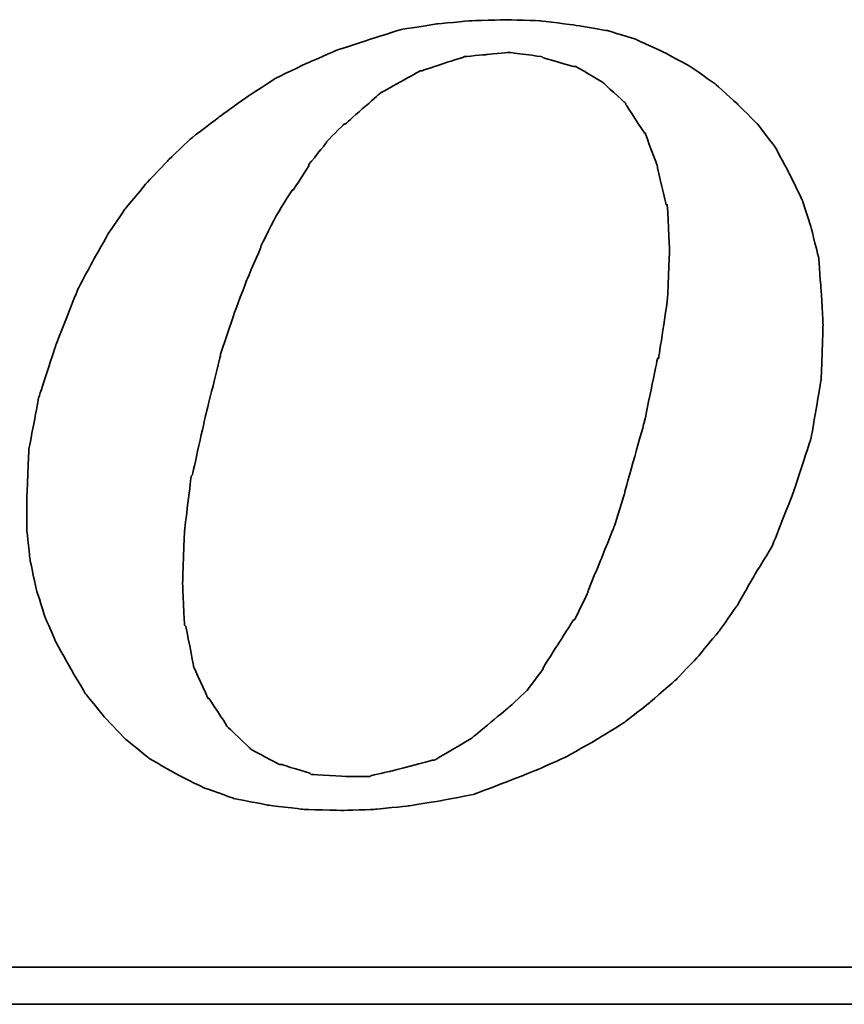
# Model space of a CAD drawing. Header units: millimetres. Extents: x 1805 to 4914, y -1594 to 860.
# Tile 103 of 256: x 2248.81 to 2253.9, y -1248.56 to -1242.48. Entities that reach past the tile are written whole.
import ezdxf

# ---------------------------------------------------------------- set-up
doc = ezdxf.new("R2010")
doc.units = ezdxf.units.MM
doc.layers.add('DIM', color=4, linetype='CONTINUOUS')
doc.layers.add('layer 1', color=7, linetype='CONTINUOUS')

# ---------------------------------------------------------------- blocks, each defined once
blk = doc.blocks.new('TBI MOTION logo(完整正式版)')
at = {"layer": 'layer 1', "color": 22, "lineweight": 35}
for points, knots in [([(35.79625, -6.98375), (35.79625, -6.98375), (36.23125, -7.43875), (36.23125, -7.43875), (36.23125, -7.43875), (36.23125, -7.43875), (36.75625, -7.87125), (36.75625, -7.87125), (36.75625, -7.87125), (36.75625, -7.87125), (37.33125, -8.20375), (37.33125, -8.20375), (37.33125, -8.20375), (37.33125, -8.20375), (37.95625, -8.51875), (37.95625, -8.51875), (37.95625, -8.51875), (37.95625, -8.51875), (38.62625, -8.75875), (38.62625, -8.75875), (38.62625, -8.75875), (38.62625, -8.75875), (39.37125, -8.90375), (39.37125, -8.90375), (39.37125, -8.90375), (39.37125, -8.90375), (40.14125, -8.99875), (40.14125, -8.99875), (40.14125, -8.99875), (40.14125, -8.99875), (41.02625, -9.02375), (41.02625, -9.02375), (41.02625, -9.02375), (41.02625, -9.02375), (41.74625, -8.99875), (41.74625, -8.99875), (41.74625, -8.99875), (41.74625, -8.99875), (42.46625, -8.92375), (42.46625, -8.92375), (42.46625, -8.92375), (42.46625, -8.92375), (43.21125, -8.80625), (43.21125, -8.80625), (43.21125, -8.80625), (43.21125, -8.80625), (43.93125, -8.66375), (43.93125, -8.66375), (43.93125, -8.66375), (43.93125, -8.66375), (44.62625, -8.39875), (44.62625, -8.39875), (44.62625, -8.39875), (44.62625, -8.39875), (45.29625, -8.13375), (45.29625, -8.13375), (45.29625, -8.13375), (45.29625, -8.13375), (45.94625, -7.84375), (45.94625, -7.84375), (45.94625, -7.84375), (45.94625, -7.84375), (46.61625, -7.46375), (46.61625, -7.46375), (46.61625, -7.46375), (46.61625, -7.46375), (47.24125, -7.07875), (47.24125, -7.07875), (47.24125, -7.07875), (47.24125, -7.07875), (47.81625, -6.62375), (47.81625, -6.62375), (47.81625, -6.62375), (47.81625, -6.62375), (48.36875, -6.14375), (48.36875, -6.14375), (48.36875, -6.14375), (48.36875, -6.14375), (48.84625, -5.64125), (48.84625, -5.64125), (48.84625, -5.64125), (48.84625, -5.64125), (49.32625, -5.06375), (49.32625, -5.06375), (49.32625, -5.06375), (49.32625, -5.06375), (49.71125, -4.51374), (49.71125, -4.51374), (49.71125, -4.51374), (49.71125, -4.51374), (50.09625, -3.83874), (50.09625, -3.83874), (50.09625, -3.83874), (50.09625, -3.83874), (50.48125, -3.21374), (50.48125, -3.21374), (50.48125, -3.21374), (50.48125, -3.21374), (50.96125, -1.99125), (50.96125, -1.99125), (50.96125, -1.99125), (50.96125, -1.99125), (51.34375, -0.81875), (51.34375, -0.81875), (51.34375, -0.81875), (51.34375, -0.81875), (51.56125, 0.45624), (51.56125, 0.45624), (51.56125, 0.45624), (51.56125, 0.45624), (51.60625, 1.67624), (51.60625, 1.67624), (51.60625, 1.67624), (51.60625, 1.67624), (51.56125, 2.44625), (51.56125, 2.44625), (51.56125, 2.44625), (51.56125, 2.44625), (51.51125, 3.14125), (51.51125, 3.14125), (51.51125, 3.14125), (51.51125, 3.14125), (51.34375, 3.81125), (51.34375, 3.81125), (51.34375, 3.81125), (51.34375, 3.81125), (51.15125, 4.41125), (51.15125, 4.41125), (51.15125, 4.41125), (51.15125, 4.41125), (50.86125, 5.01125), (50.86125, 5.01125), (50.86125, 5.01125), (50.86125, 5.01125), (50.55125, 5.58875), (50.55125, 5.58875), (50.55125, 5.58875), (50.55125, 5.58875), (50.16625, 6.09125), (50.16625, 6.09125), (50.16625, 6.09125), (50.16625, 6.09125), (49.71125, 6.54875), (49.71125, 6.54875), (49.71125, 6.54875), (49.71125, 6.54875), (49.23125, 6.98125), (49.23125, 6.98125), (49.23125, 6.98125), (49.23125, 6.98125), (48.67875, 7.36625), (48.67875, 7.36625), (48.67875, 7.36625), (48.67875, 7.36625), (48.10375, 7.67625), (48.10375, 7.67625), (48.10375, 7.67625), (48.10375, 7.67625), (47.48125, 7.96375), (47.48125, 7.96375), (47.48125, 7.96375), (47.48125, 7.96375), (46.85625, 8.15625), (46.85625, 8.15625), (46.85625, 8.15625), (46.85625, 8.15625), (46.13625, 8.27624), (46.13625, 8.27624), (46.13625, 8.27624), (46.13625, 8.27624), (45.39125, 8.37125), (45.39125, 8.37125), (45.39125, 8.37125), (45.39125, 8.37125), (44.62625, 8.39624), (44.62625, 8.39624), (44.62625, 8.39624), (44.62625, 8.39624), (43.83625, 8.37125), (43.83625, 8.37125), (43.83625, 8.37125), (43.83625, 8.37125), (43.09125, 8.30125), (43.09125, 8.30125), (43.09125, 8.30125), (43.09125, 8.30125), (42.32125, 8.18125), (42.32125, 8.18125), (42.32125, 8.18125), (42.32125, 8.18125), (41.62875, 7.96375), (41.62875, 7.96375), (41.62875, 7.96375), (41.62875, 7.96375), (40.90625, 7.72625), (40.90625, 7.72625), (40.90625, 7.72625), (40.90625, 7.72625), (40.23624, 7.43625), (40.23624, 7.43625), (40.23624, 7.43625), (40.23624, 7.43625), (39.54124, 7.10125), (39.54124, 7.10125), (39.54124, 7.10125), (39.54124, 7.10125), (38.91625, 6.69125), (38.91625, 6.69125), (38.91625, 6.69125), (38.91625, 6.69125), (38.31625, 6.26125), (38.31625, 6.26125), (38.31625, 6.26125), (38.31625, 6.26125), (37.69125, 5.78125), (37.69125, 5.78125), (37.69125, 5.78125), (37.69125, 5.78125), (37.18625, 5.30125), (37.18625, 5.30125), (37.18625, 5.30125), (37.18625, 5.30125), (36.70625, 4.79624), (36.70625, 4.79624), (36.70625, 4.79624), (36.70625, 4.79624), (36.23125, 4.22125), (36.23125, 4.22125), (36.23125, 4.22125), (36.23125, 4.22125), (35.87124, 3.69375), (35.87124, 3.69375), (35.87124, 3.69375), (35.87124, 3.69375), (35.53125, 3.09125), (35.53125, 3.09125), (35.53125, 3.09125), (35.53125, 3.09125), (35.19875, 2.47125), (35.19875, 2.47125), (35.19875, 2.47125), (35.19875, 2.47125), (34.71625, 1.24625), (34.71625, 1.24625), (34.71625, 1.24625), (34.71625, 1.24625), (34.33125, 0.06874), (34.33125, 0.06874), (34.33125, 0.06874), (34.33125, 0.06874), (34.11625, -1.07875), (34.11625, -1.07875), (34.11625, -1.07875), (34.11625, -1.07875), (34.07125, -2.15875), (34.07125, -2.15875), (34.07125, -2.15875), (34.07125, -2.15875), (34.07125, -2.85375), (34.07125, -2.85375), (34.07125, -2.85375), (34.07125, -2.85375), (34.14125, -3.50375), (34.14125, -3.50375), (34.14125, -3.50375), (34.14125, -3.50375), (34.28625, -4.17375), (34.28625, -4.17375), (34.28625, -4.17375), (34.28625, -4.17375), (34.47625, -4.77624), (34.47625, -4.77624), (34.47625, -4.77624), (34.47625, -4.77624), (34.71625, -5.32625), (34.71625, -5.32625), (34.71625, -5.32625), (34.71625, -5.32625), (35.05375, -5.92875), (35.05375, -5.92875), (35.05375, -5.92875), (35.05375, -5.92875), (35.36375, -6.45375), (35.36375, -6.45375), (35.36375, -6.45375), (35.36375, -6.45375), (35.79625, -6.98375), (35.79625, -6.98375)], [0, 0, 0, 0, 0.01388889, 0.01388889, 0.01388889, 0.0138889, 0.02777778, 0.02777778, 0.02777778, 0.02777779, 0.04166667, 0.04166667, 0.04166667, 0.04166668, 0.05555556, 0.05555556, 0.05555556, 0.05555557, 0.06944444, 0.06944444, 0.06944444, 0.06944445, 0.08333333, 0.08333333, 0.08333333, 0.08333334, 0.09722222, 0.09722222, 0.09722222, 0.09722223, 0.11111111, 0.11111111, 0.11111111, 0.11111112, 0.125, 0.125, 0.125, 0.12500001, 0.13888889, 0.13888889, 0.13888889, 0.1388889, 0.15277778, 0.15277778, 0.15277778, 0.15277779, 0.16666667, 0.16666667, 0.16666667, 0.16666668, 0.18055556, 0.18055556, 0.18055556, 0.18055557, 0.19444444, 0.19444444, 0.19444444, 0.19444445, 0.20833333, 0.20833333, 0.20833333, 0.20833334, 0.22222222, 0.22222222, 0.22222222, 0.22222223, 0.23611111, 0.23611111, 0.23611111, 0.23611112, 0.25, 0.25, 0.25, 0.25000001, 0.26388889, 0.26388889, 0.26388889, 0.2638889, 0.27777778, 0.27777778, 0.27777778, 0.27777779, 0.29166667, 0.29166667, 0.29166667, 0.29166668, 0.30555556, 0.30555556, 0.30555556, 0.30555557, 0.31944444, 0.31944444, 0.31944444, 0.31944445, 0.33333333, 0.33333333, 0.33333333, 0.33333334, 0.34722222, 0.34722222, 0.34722222, 0.34722223, 0.36111111, 0.36111111, 0.36111111, 0.36111112, 0.375, 0.375, 0.375, 0.37500001, 0.38888889, 0.38888889, 0.38888889, 0.3888889, 0.40277778, 0.40277778, 0.40277778, 0.40277779, 0.41666667, 0.41666667, 0.41666667, 0.41666668, 0.43055556, 0.43055556, 0.43055556, 0.43055557, 0.44444444, 0.44444444, 0.44444444, 0.44444445, 0.45833333, 0.45833333, 0.45833333, 0.45833334, 0.47222222, 0.47222222, 0.47222222, 0.47222223, 0.48611111, 0.48611111, 0.48611111, 0.48611112, 0.5, 0.5, 0.5, 0.50000001, 0.51388889, 0.51388889, 0.51388889, 0.5138889, 0.52777778, 0.52777778, 0.52777778, 0.52777779, 0.54166667, 0.54166667, 0.54166667, 0.54166668, 0.55555556, 0.55555556, 0.55555556, 0.55555557, 0.56944444, 0.56944444, 0.56944444, 0.56944445, 0.58333333, 0.58333333, 0.58333333, 0.58333334, 0.59722222, 0.59722222, 0.59722222, 0.59722223, 0.61111111, 0.61111111, 0.61111111, 0.61111112, 0.625, 0.625, 0.625, 0.62500001, 0.63888889, 0.63888889, 0.63888889, 0.6388889, 0.65277778, 0.65277778, 0.65277778, 0.65277779, 0.66666667, 0.66666667, 0.66666667, 0.66666668, 0.68055556, 0.68055556, 0.68055556, 0.68055557, 0.69444444, 0.69444444, 0.69444444, 0.69444445, 0.70833333, 0.70833333, 0.70833333, 0.70833334, 0.72222222, 0.72222222, 0.72222222, 0.72222223, 0.73611111, 0.73611111, 0.73611111, 0.73611112, 0.75, 0.75, 0.75, 0.75000001, 0.76388889, 0.76388889, 0.76388889, 0.7638889, 0.77777778, 0.77777778, 0.77777778, 0.77777779, 0.79166667, 0.79166667, 0.79166667, 0.79166668, 0.80555556, 0.80555556, 0.80555556, 0.80555557, 0.81944444, 0.81944444, 0.81944444, 0.81944445, 0.83333333, 0.83333333, 0.83333333, 0.83333334, 0.84722222, 0.84722222, 0.84722222, 0.84722223, 0.86111111, 0.86111111, 0.86111111, 0.86111112, 0.875, 0.875, 0.875, 0.87500001, 0.88888889, 0.88888889, 0.88888889, 0.8888889, 0.90277778, 0.90277778, 0.90277778, 0.90277779, 0.91666667, 0.91666667, 0.91666667, 0.91666668, 0.93055556, 0.93055556, 0.93055556, 0.93055557, 0.94444444, 0.94444444, 0.94444444, 0.94444445, 0.95833333, 0.95833333, 0.95833333, 0.95833334, 0.97222222, 0.97222222, 0.97222222, 0.97222223, 0.98611111, 0.98611111, 0.98611111, 0.98611112, 1, 1, 1, 1]), ([(38.33875, 1.03124), (38.33875, 1.03124), (38.62625, 1.89625), (38.62625, 1.89625), (38.62625, 1.89625), (38.62625, 1.89625), (38.91625, 2.66375), (38.91625, 2.66375), (38.91625, 2.66375), (38.91625, 2.66375), (39.22625, 3.38125), (39.22625, 3.38125), (39.22625, 3.38125), (39.22625, 3.38125), (39.22625, 3.40624), (39.22625, 3.40624), (39.22625, 3.40624), (39.22625, 3.40624), (39.56124, 4.07624), (39.56124, 4.07624), (39.56124, 4.07624), (39.56124, 4.07624), (39.92125, 4.65125), (39.92125, 4.65125), (39.92125, 4.65125), (39.92125, 4.65125), (39.94625, 4.65125), (39.94625, 4.65125), (39.94625, 4.65125), (39.94625, 4.65125), (40.28125, 5.17875), (40.28125, 5.17875), (40.28125, 5.17875), (40.28125, 5.17875), (40.28125, 5.20375), (40.28125, 5.20375), (40.28125, 5.20375), (40.28125, 5.20375), (40.66875, 5.68625), (40.66875, 5.68625), (40.66875, 5.68625), (40.66875, 5.68625), (40.66875, 5.70625), (40.66875, 5.70625), (40.66875, 5.70625), (40.66875, 5.70625), (41.05124, 6.09125), (41.05124, 6.09125), (41.05124, 6.09125), (41.05124, 6.09125), (41.07625, 6.09125), (41.07625, 6.09125), (41.07625, 6.09125), (41.07625, 6.09125), (41.84125, 6.76625), (41.84125, 6.76625), (41.84125, 6.76625), (41.84125, 6.76625), (41.86625, 6.78625), (41.86625, 6.78625), (41.86625, 6.78625), (41.86625, 6.78625), (42.73125, 7.26624), (42.73125, 7.26624), (42.73125, 7.26624), (42.73125, 7.26624), (42.75625, 7.26624), (42.75625, 7.26624), (42.75625, 7.26624), (42.75625, 7.26624), (43.18625, 7.41125), (43.18625, 7.41125), (43.18625, 7.41125), (43.18625, 7.41125), (43.64125, 7.55625), (43.64125, 7.55625), (43.64125, 7.55625), (43.64125, 7.55625), (43.66625, 7.55625), (43.66625, 7.55625), (43.66625, 7.55625), (43.66625, 7.55625), (43.69125, 7.58124), (43.69125, 7.58124), (43.69125, 7.58124), (43.69125, 7.58124), (44.19125, 7.62625), (44.19125, 7.62625), (44.19125, 7.62625), (44.19125, 7.62625), (44.67125, 7.67625), (44.67125, 7.67625), (44.67125, 7.67625), (44.67125, 7.67625), (44.69625, 7.67625), (44.69625, 7.67625), (44.69625, 7.67625), (44.69625, 7.67625), (45.41875, 7.58124), (45.41875, 7.58124), (45.41875, 7.58124), (45.41875, 7.58124), (45.44125, 7.55625), (45.44125, 7.55625), (45.44125, 7.55625), (45.44125, 7.55625), (46.11125, 7.36625), (46.11125, 7.36625), (46.11125, 7.36625), (46.11125, 7.36625), (46.13625, 7.36625), (46.13625, 7.36625), (46.13625, 7.36625), (46.13625, 7.36625), (46.15875, 7.36625), (46.15875, 7.36625), (46.15875, 7.36625), (46.15875, 7.36625), (46.73625, 7.02624), (46.73625, 7.02624), (46.73625, 7.02624), (46.73625, 7.02624), (46.76125, 7.00624), (46.76125, 7.00624), (46.76125, 7.00624), (46.76125, 7.00624), (47.24125, 6.57124), (47.24125, 6.57124), (47.24125, 6.57124), (47.24125, 6.57124), (47.26625, 6.54875), (47.26625, 6.54875), (47.26625, 6.54875), (47.26625, 6.54875), (47.26625, 6.52375), (47.26625, 6.52375), (47.26625, 6.52375), (47.26625, 6.52375), (47.67375, 5.89875), (47.67375, 5.89875), (47.67375, 5.89875), (47.67375, 5.89875), (47.69625, 5.89875), (47.69625, 5.89875), (47.69625, 5.89875), (47.69625, 5.89875), (47.69625, 5.87625), (47.69625, 5.87625), (47.69625, 5.87625), (47.69625, 5.87625), (47.96125, 5.15625), (47.96125, 5.15625), (47.96125, 5.15625), (47.96125, 5.15625), (47.96125, 5.13125), (47.96125, 5.13125), (47.96125, 5.13125), (47.96125, 5.13125), (48.15125, 4.31875), (48.15125, 4.31875), (48.15125, 4.31875), (48.15125, 4.31875), (48.17625, 4.31875), (48.17625, 4.31875), (48.17625, 4.31875), (48.17625, 4.31875), (48.17625, 4.29125), (48.17625, 4.29125), (48.17625, 4.29125), (48.17625, 4.29125), (48.22625, 3.33125), (48.22625, 3.33125), (48.22625, 3.33125), (48.22625, 3.33125), (48.22625, 3.30875), (48.22625, 3.30875), (48.22625, 3.30875), (48.22625, 3.30875), (48.17625, 2.20624), (48.17625, 2.20624), (48.17625, 2.20624), (48.17625, 2.20624), (48.17625, 2.18124), (48.17625, 2.18124), (48.17625, 2.18124), (48.17625, 2.18124), (47.98375, 0.93624), (47.98375, 0.93624), (47.98375, 0.93624), (47.98375, 0.93624), (47.96125, 0.93624), (47.96125, 0.93624), (47.96125, 0.93624), (47.96125, 0.93624), (47.67375, -0.45874), (47.67375, -0.45874), (47.67375, -0.45874), (47.67375, -0.45874), (47.24125, -1.99125), (47.24125, -1.99125), (47.24125, -1.99125), (47.24125, -1.99125), (47.24125, -2.01874), (47.24125, -2.01874), (47.24125, -2.01874), (47.24125, -2.01874), (47.00125, -2.78375), (47.00125, -2.78375), (47.00125, -2.78375), (47.00125, -2.78375), (46.71125, -3.50375), (46.71125, -3.50375), (46.71125, -3.50375), (46.71125, -3.50375), (46.42625, -4.19875), (46.42625, -4.19875), (46.42625, -4.19875), (46.42625, -4.19875), (46.42625, -4.22375), (46.42625, -4.22375), (46.42625, -4.22375), (46.42625, -4.22375), (46.13625, -4.82374), (46.13625, -4.82374), (46.13625, -4.82374), (46.13625, -4.82374), (46.11125, -4.82374), (46.11125, -4.82374), (46.11125, -4.82374), (46.11125, -4.82374), (45.77625, -5.35125), (45.77625, -5.35125), (45.77625, -5.35125), (45.77625, -5.35125), (45.44125, -5.87875), (45.44125, -5.87875), (45.44125, -5.87875), (45.44125, -5.87875), (45.44125, -5.90375), (45.44125, -5.90375), (45.44125, -5.90375), (45.44125, -5.90375), (45.10625, -6.35875), (45.10625, -6.35875), (45.10625, -6.35875), (45.10625, -6.35875), (45.08125, -6.38375), (45.08125, -6.38375), (45.08125, -6.38375), (45.08125, -6.38375), (44.69625, -6.74375), (44.69625, -6.74375), (44.69625, -6.74375), (44.69625, -6.74375), (43.88375, -7.41625), (43.88375, -7.41625), (43.88375, -7.41625), (43.88375, -7.41625), (43.85625, -7.43875), (43.85625, -7.43875), (43.85625, -7.43875), (43.85625, -7.43875), (43.04125, -7.91875), (43.04125, -7.91875), (43.04125, -7.91875), (43.04125, -7.91875), (43.01625, -7.91875), (43.01625, -7.91875), (43.01625, -7.91875), (43.01625, -7.91875), (42.99625, -7.91875), (42.99625, -7.91875), (42.99625, -7.91875), (42.99625, -7.91875), (42.08125, -8.15875), (42.08125, -8.15875), (42.08125, -8.15875), (42.08125, -8.15875), (41.65125, -8.25625), (41.65125, -8.25625), (41.65125, -8.25625), (41.65125, -8.25625), (41.62875, -8.27875), (41.62875, -8.27875), (41.62875, -8.27875), (41.62875, -8.27875), (41.60125, -8.27875), (41.60125, -8.27875), (41.60125, -8.27875), (41.60125, -8.27875), (41.12125, -8.27875), (41.12125, -8.27875), (41.12125, -8.27875), (41.12125, -8.27875), (40.35624, -8.23125), (40.35624, -8.23125), (40.35624, -8.23125), (40.35624, -8.23125), (40.33125, -8.23125), (40.33125, -8.23125), (40.33125, -8.23125), (40.33125, -8.23125), (40.30625, -8.20375), (40.30625, -8.20375), (40.30625, -8.20375), (40.30625, -8.20375), (39.68375, -8.01375), (39.68375, -8.01375), (39.68375, -8.01375), (39.68375, -8.01375), (39.66124, -8.01375), (39.66124, -8.01375), (39.66124, -8.01375), (39.66124, -8.01375), (39.63625, -8.01375), (39.63625, -8.01375), (39.63625, -8.01375), (39.63625, -8.01375), (39.01125, -7.67875), (39.01125, -7.67875), (39.01125, -7.67875), (39.01125, -7.67875), (38.98875, -7.65375), (38.98875, -7.65375), (38.98875, -7.65375), (38.98875, -7.65375), (38.48625, -7.17375), (38.48625, -7.17375), (38.48625, -7.17375), (38.48625, -7.17375), (38.45875, -7.14875), (38.45875, -7.14875), (38.45875, -7.14875), (38.45875, -7.14875), (38.45875, -7.12875), (38.45875, -7.12875), (38.45875, -7.12875), (38.45875, -7.12875), (38.07625, -6.54875), (38.07625, -6.54875), (38.07625, -6.54875), (38.07625, -6.54875), (38.05125, -6.54875), (38.05125, -6.54875), (38.05125, -6.54875), (38.05125, -6.54875), (38.05125, -6.52875), (38.05125, -6.52875), (38.05125, -6.52875), (38.05125, -6.52875), (37.74125, -5.85375), (37.74125, -5.85375), (37.74125, -5.85375), (37.74125, -5.85375), (37.74125, -5.82875), (37.74125, -5.82875), (37.74125, -5.82875), (37.74125, -5.82875), (37.57375, -4.96875), (37.57375, -4.96875), (37.57375, -4.96875), (37.57375, -4.96875), (37.54625, -4.94375), (37.54625, -4.94375), (37.54625, -4.94375), (37.54625, -4.94375), (37.50125, -4.03375), (37.50125, -4.03375), (37.50125, -4.03375), (37.50125, -4.03375), (37.50125, -4.00875), (37.50125, -4.00875), (37.50125, -4.00875), (37.50125, -4.00875), (37.54625, -2.85375), (37.54625, -2.85375), (37.54625, -2.85375), (37.54625, -2.85375), (37.69125, -1.65875), (37.69125, -1.65875), (37.69125, -1.65875), (37.69125, -1.65875), (37.71624, -1.63375), (37.71624, -1.63375), (37.71624, -1.63375), (37.71624, -1.63375), (38.00375, -0.33875), (38.00375, -0.33875), (38.00375, -0.33875), (38.00375, -0.33875), (38.33875, 1.00624), (38.33875, 1.00624), (38.33875, 1.00624), (38.33875, 1.00624), (38.33875, 1.03124), (38.33875, 1.03124)], [0, 0, 0, 0, 0.01010101, 0.01010101, 0.01010101, 0.01010102, 0.02020202, 0.02020202, 0.02020202, 0.02020203, 0.03030303, 0.03030303, 0.03030303, 0.03030304, 0.04040404, 0.04040404, 0.04040404, 0.04040405, 0.05050505, 0.05050505, 0.05050505, 0.05050506, 0.06060606, 0.06060606, 0.06060606, 0.06060607, 0.07070707, 0.07070707, 0.07070707, 0.07070708, 0.08080808, 0.08080808, 0.08080808, 0.08080809, 0.09090909, 0.09090909, 0.09090909, 0.0909091, 0.1010101, 0.1010101, 0.1010101, 0.10101011, 0.11111111, 0.11111111, 0.11111111, 0.11111112, 0.12121212, 0.12121212, 0.12121212, 0.12121213, 0.13131313, 0.13131313, 0.13131313, 0.13131314, 0.14141414, 0.14141414, 0.14141414, 0.14141415, 0.15151515, 0.15151515, 0.15151515, 0.15151516, 0.16161616, 0.16161616, 0.16161616, 0.16161617, 0.17171717, 0.17171717, 0.17171717, 0.17171718, 0.18181818, 0.18181818, 0.18181818, 0.18181819, 0.19191919, 0.19191919, 0.19191919, 0.1919192, 0.2020202, 0.2020202, 0.2020202, 0.20202021, 0.21212121, 0.21212121, 0.21212121, 0.21212122, 0.22222222, 0.22222222, 0.22222222, 0.22222223, 0.23232323, 0.23232323, 0.23232323, 0.23232324, 0.24242424, 0.24242424, 0.24242424, 0.24242425, 0.25252525, 0.25252525, 0.25252525, 0.25252526, 0.26262626, 0.26262626, 0.26262626, 0.26262627, 0.27272727, 0.27272727, 0.27272727, 0.27272728, 0.28282828, 0.28282828, 0.28282828, 0.28282829, 0.29292929, 0.29292929, 0.29292929, 0.2929293, 0.3030303, 0.3030303, 0.3030303, 0.30303031, 0.31313131, 0.31313131, 0.31313131, 0.31313132, 0.32323232, 0.32323232, 0.32323232, 0.32323233, 0.33333333, 0.33333333, 0.33333333, 0.33333334, 0.34343434, 0.34343434, 0.34343434, 0.34343435, 0.35353535, 0.35353535, 0.35353535, 0.35353536, 0.36363636, 0.36363636, 0.36363636, 0.36363637, 0.37373737, 0.37373737, 0.37373737, 0.37373738, 0.38383838, 0.38383838, 0.38383838, 0.38383839, 0.39393939, 0.39393939, 0.39393939, 0.3939394, 0.4040404, 0.4040404, 0.4040404, 0.40404041, 0.41414141, 0.41414141, 0.41414141, 0.41414142, 0.42424242, 0.42424242, 0.42424242, 0.42424243, 0.43434343, 0.43434343, 0.43434343, 0.43434344, 0.44444444, 0.44444444, 0.44444444, 0.44444445, 0.45454545, 0.45454545, 0.45454545, 0.45454546, 0.46464646, 0.46464646, 0.46464646, 0.46464647, 0.47474747, 0.47474747, 0.47474747, 0.47474748, 0.48484848, 0.48484848, 0.48484848, 0.48484849, 0.49494949, 0.49494949, 0.49494949, 0.4949495, 0.50505051, 0.50505051, 0.50505051, 0.50505052, 0.51515152, 0.51515152, 0.51515152, 0.51515153, 0.52525253, 0.52525253, 0.52525253, 0.52525254, 0.53535354, 0.53535354, 0.53535354, 0.53535355, 0.54545455, 0.54545455, 0.54545455, 0.54545456, 0.55555556, 0.55555556, 0.55555556, 0.55555557, 0.56565657, 0.56565657, 0.56565657, 0.56565658, 0.57575758, 0.57575758, 0.57575758, 0.57575759, 0.58585859, 0.58585859, 0.58585859, 0.5858586, 0.5959596, 0.5959596, 0.5959596, 0.59595961, 0.60606061, 0.60606061, 0.60606061, 0.60606062, 0.61616162, 0.61616162, 0.61616162, 0.61616163, 0.62626263, 0.62626263, 0.62626263, 0.62626264, 0.63636364, 0.63636364, 0.63636364, 0.63636365, 0.64646465, 0.64646465, 0.64646465, 0.64646466, 0.65656566, 0.65656566, 0.65656566, 0.65656567, 0.66666667, 0.66666667, 0.66666667, 0.66666668, 0.67676768, 0.67676768, 0.67676768, 0.67676769, 0.68686869, 0.68686869, 0.68686869, 0.6868687, 0.6969697, 0.6969697, 0.6969697, 0.69696971, 0.70707071, 0.70707071, 0.70707071, 0.70707072, 0.71717172, 0.71717172, 0.71717172, 0.71717173, 0.72727273, 0.72727273, 0.72727273, 0.72727274, 0.73737374, 0.73737374, 0.73737374, 0.73737375, 0.74747475, 0.74747475, 0.74747475, 0.74747476, 0.75757576, 0.75757576, 0.75757576, 0.75757577, 0.76767677, 0.76767677, 0.76767677, 0.76767678, 0.77777778, 0.77777778, 0.77777778, 0.77777779, 0.78787879, 0.78787879, 0.78787879, 0.7878788, 0.7979798, 0.7979798, 0.7979798, 0.79797981, 0.80808081, 0.80808081, 0.80808081, 0.80808082, 0.81818182, 0.81818182, 0.81818182, 0.81818183, 0.82828283, 0.82828283, 0.82828283, 0.82828284, 0.83838384, 0.83838384, 0.83838384, 0.83838385, 0.84848485, 0.84848485, 0.84848485, 0.84848486, 0.85858586, 0.85858586, 0.85858586, 0.85858587, 0.86868687, 0.86868687, 0.86868687, 0.86868688, 0.87878788, 0.87878788, 0.87878788, 0.87878789, 0.88888889, 0.88888889, 0.88888889, 0.8888889, 0.8989899, 0.8989899, 0.8989899, 0.89898991, 0.90909091, 0.90909091, 0.90909091, 0.90909092, 0.91919192, 0.91919192, 0.91919192, 0.91919193, 0.92929293, 0.92929293, 0.92929293, 0.92929294, 0.93939394, 0.93939394, 0.93939394, 0.93939395, 0.94949495, 0.94949495, 0.94949495, 0.94949496, 0.95959596, 0.95959596, 0.95959596, 0.95959597, 0.96969697, 0.96969697, 0.96969697, 0.96969698, 0.97979798, 0.97979798, 0.97979798, 0.97979799, 0.98989899, 0.98989899, 0.98989899, 0.989899, 1, 1, 1, 1]), ([(75.90875, -9.47875), (75.90875, -9.47875), (75.90875, -12.28625), (75.90875, -12.28625), (75.90875, -12.28625), (75.90875, -12.28625), (75.90875, -12.47875), (75.90875, -12.47875), (75.90875, -12.47875), (75.90875, -12.47875), (75.71625, -12.47875), (75.71625, -12.47875), (75.71625, -12.47875), (75.71625, -12.47875), (-88.32875, -12.47875), (-88.32875, -12.47875), (-88.32875, -12.47875), (-88.32875, -12.47875), (-88.32875, -13.29375), (-88.32875, -13.29375), (-88.32875, -13.29375), (-88.32875, -13.29375), (82.89125, -13.29375), (82.89125, -13.29375), (82.89125, -13.29375), (82.89125, -13.29375), (75.90875, -9.47875), (75.90875, -9.47875)], [0, 0, 0, 0, 0.14285714, 0.14285714, 0.14285714, 0.14285715, 0.28571429, 0.28571429, 0.28571429, 0.2857143, 0.42857143, 0.42857143, 0.42857143, 0.42857144, 0.57142857, 0.57142857, 0.57142857, 0.57142858, 0.71428571, 0.71428571, 0.71428571, 0.71428572, 0.85714286, 0.85714286, 0.85714286, 0.85714287, 1, 1, 1, 1])]:
    blk.add_open_spline(points, degree=3, knots=knots, dxfattribs=at)

msp = doc.modelspace()

# ---------------------------------------------------------------- block references
at = {"layer": 'DIM', "color": 7, "xscale": 0.2802190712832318, "yscale": 0.2802190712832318, "zscale": 0.2802190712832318}
msp.add_blockref('TBI MOTION logo(完整正式版)', (2239.3082, -1244.8326), dxfattribs=at)

doc.saveas('drawing.dxf')
